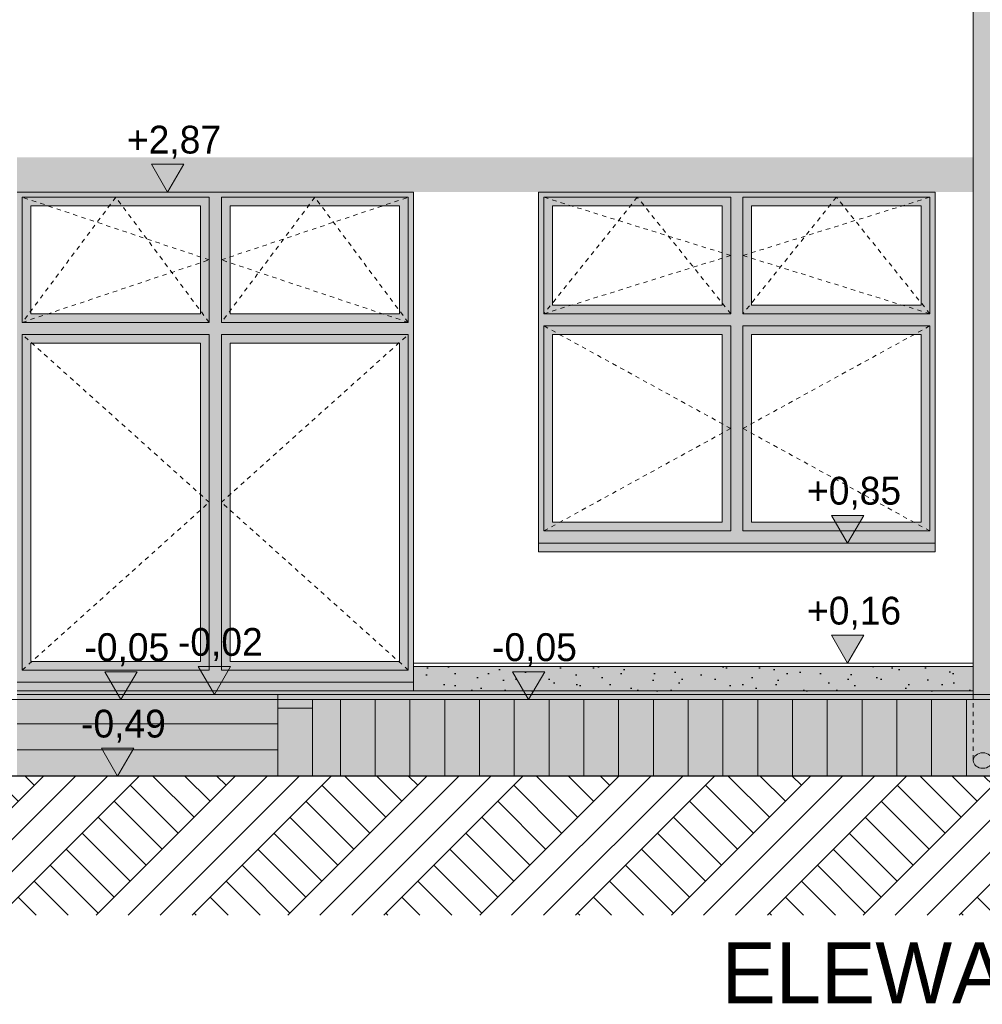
# Model space of a CAD drawing. Extents: x -366324 to -207045, y 68808 to 138616.
# Tile 163 of 170: x -221712 to -216175, y 125135 to 130800. Entities that reach past the tile are written whole.
import ezdxf

# ---------------------------------------------------------------- set-up
doc = ezdxf.new("R2010")
doc.units = 0
doc.header["$MEASUREMENT"] = 0
doc.linetypes.add('Hidden Line', pattern=[50, 25, -25])
for name, color, linetype, lineweight in [('Arch kolorystyka_Nr_Pióra__1', 7, 'Continuous', 25), ('Arch kolorystyka_Nr_Pióra__41', 7, 'Continuous', 15), ('Arch okna_Nr_Pióra__21', 7, 'Continuous', 9), ('Arch opisy_Nr_Pióra__21', 7, 'Continuous', 9), ('Arch rynny_Nr_Pióra__21', 7, 'Continuous', 9), ('Arch schody_Nr_Pióra__21', 7, 'Continuous', 9), ('Arch wymiary_Nr_Pióra__21', 7, 'Continuous', 9), ('Arch ściany zewnętrzne_Nr_Pióra__21', 7, 'Continuous', 9), ('INWENT TEREN_Nr_Pióra__1', 7, 'Continuous', 25)]:
    doc.layers.add(name, color=color, linetype=linetype, lineweight=lineweight)
for name, color, linetype, lineweight, true_color in [('Arch kolorystyka_Nr_Pióra__2', 7, 'Continuous', 13, 0x7f7f7f), ('Arch kolorystyka_Nr_Pióra__4', 7, 'Continuous', 9, 0x029e21), ('Arch kolorystyka_Nr_Pióra__81', 7, 'Continuous', 9, 0x5d5d5d), ('Arch teren_Nr_Pióra__2', 7, 'Continuous', 13, 0x7f7f7f)]:
    doc.layers.add(name, color=color, linetype=linetype, lineweight=lineweight, true_color=true_color)
doc.layers.add('Arch wymiary', color=7, linetype='Continuous')
doc.styles.add('GENERATED_STYLE_1', font='txt')
doc.styles.add('GENERATED_STYLE_5', font='txt')

# ---------------------------------------------------------------- blocks, each defined once
blk = doc.blocks.new('Wymiary_231', base_point=(-220861.5, 129808.4))
at = {"layer": 'Arch wymiary_Nr_Pióra__21', "linetype": 'Continuous'}
blk.add_hatch(color=256, dxfattribs=at).paths.add_polyline_path([(-220861.5, 129808.4), (-220954.3, 129968.4), (-220768.7, 129968.4)], flags=0)
for p, q in [((-220861.5, 129808.4), (-220954.3, 129968.4)), ((-220954.3, 129968.4), (-220768.7, 129968.4)), ((-220768.7, 129968.4), (-220861.5, 129808.4)), ((-220861.5, 129808.4), (-220981.5, 129808.4)), ((-220861.5, 129808.4), (-220741.5, 129808.4))]:
    blk.add_line(p, q, dxfattribs=at)
at = {"layer": 'Arch wymiary_Nr_Pióra__21', "insert": (-221094.9, 130000.4), "char_height": 160, "attachment_point": 7, "style": 'GENERATED_STYLE_1'}
blk.add_mtext('{+2,87}', dxfattribs=at)
blk = doc.blocks.new('Wymiary_257', base_point=(-216950, 127098.4))
at = {"layer": 'Arch wymiary_Nr_Pióra__21', "linetype": 'Continuous'}
blk.add_hatch(color=256, dxfattribs=at).paths.add_polyline_path([(-216950, 127098.4), (-217042.8, 127258.4), (-216857.2, 127258.4)], flags=0)
for p, q in [((-216950, 127098.4), (-217042.8, 127258.4)), ((-217042.8, 127258.4), (-216857.2, 127258.4)), ((-216857.2, 127258.4), (-216950, 127098.4)), ((-216950, 127098.4), (-217070, 127098.4)), ((-216950, 127098.4), (-216830, 127098.4))]:
    blk.add_line(p, q, dxfattribs=at)
at = {"layer": 'Arch wymiary_Nr_Pióra__21', "insert": (-217183.4, 127290.4), "char_height": 160, "attachment_point": 7, "style": 'GENERATED_STYLE_1'}
blk.add_mtext('{+0,16}', dxfattribs=at)
blk = doc.blocks.new('Wymiary_258', base_point=(-218784.6, 126888.4))
at = {"layer": 'Arch wymiary_Nr_Pióra__21', "linetype": 'Continuous'}
blk.add_hatch(color=256, dxfattribs=at).paths.add_polyline_path([(-218784.6, 126888.4), (-218877.4, 127048.4), (-218691.8, 127048.4)], flags=0)
for p, q in [((-218784.6, 126888.4), (-218877.4, 127048.4)), ((-218877.4, 127048.4), (-218691.8, 127048.4)), ((-218691.8, 127048.4), (-218784.6, 126888.4)), ((-218784.6, 126888.4), (-218904.6, 126888.4)), ((-218784.6, 126888.4), (-218664.6, 126888.4))]:
    blk.add_line(p, q, dxfattribs=at)
at = {"layer": 'Arch wymiary_Nr_Pióra__21', "insert": (-218994.7, 127080.4), "char_height": 160, "attachment_point": 7, "style": 'GENERATED_STYLE_1'}
blk.add_mtext('{-0,05}', dxfattribs=at)
blk = doc.blocks.new('Wymiary_259', base_point=(-221129.5, 126888.4))
at = {"layer": 'Arch wymiary_Nr_Pióra__21', "linetype": 'Continuous'}
blk.add_hatch(color=256, dxfattribs=at).paths.add_polyline_path([(-221129.5, 126888.4), (-221222.3, 127048.4), (-221036.7, 127048.4)], flags=0)
for p, q in [((-221129.5, 126888.4), (-221222.3, 127048.4)), ((-221222.3, 127048.4), (-221036.7, 127048.4)), ((-221036.7, 127048.4), (-221129.5, 126888.4)), ((-221129.5, 126888.4), (-221249.5, 126888.4)), ((-221129.5, 126888.4), (-221009.5, 126888.4))]:
    blk.add_line(p, q, dxfattribs=at)
at = {"layer": 'Arch wymiary_Nr_Pióra__21', "insert": (-221339.5, 127080.4), "char_height": 160, "attachment_point": 7, "style": 'GENERATED_STYLE_1'}
blk.add_mtext('{-0,05}', dxfattribs=at)
blk = doc.blocks.new('Wymiary_260', base_point=(-221148.8, 126448.4))
at = {"layer": 'Arch wymiary_Nr_Pióra__21', "linetype": 'Continuous'}
blk.add_hatch(color=256, dxfattribs=at).paths.add_polyline_path([(-221148.8, 126448.4), (-221241.6, 126608.4), (-221056, 126608.4)], flags=0)
for p, q in [((-221148.8, 126448.4), (-221241.6, 126608.4)), ((-221241.6, 126608.4), (-221056, 126608.4)), ((-221056, 126608.4), (-221148.8, 126448.4)), ((-221148.8, 126448.4), (-221268.8, 126448.4)), ((-221148.8, 126448.4), (-221028.8, 126448.4))]:
    blk.add_line(p, q, dxfattribs=at)
at = {"layer": 'Arch wymiary_Nr_Pióra__21', "insert": (-221358.9, 126640.4), "char_height": 160, "attachment_point": 7, "style": 'GENERATED_STYLE_1'}
blk.add_mtext('{-0,49}', dxfattribs=at)
blk = doc.blocks.new('Wymiary_261', base_point=(-220591.7, 126918.4))
at = {"layer": 'Arch wymiary_Nr_Pióra__21', "linetype": 'Continuous'}
blk.add_hatch(color=256, dxfattribs=at).paths.add_polyline_path([(-220591.7, 126918.4), (-220684.5, 127078.4), (-220498.9, 127078.4)], flags=0)
for p, q in [((-220591.7, 126918.4), (-220684.5, 127078.4)), ((-220684.5, 127078.4), (-220498.9, 127078.4)), ((-220498.9, 127078.4), (-220591.7, 126918.4)), ((-220591.7, 126918.4), (-220711.7, 126918.4)), ((-220591.7, 126918.4), (-220471.7, 126918.4))]:
    blk.add_line(p, q, dxfattribs=at)
at = {"layer": 'Arch wymiary_Nr_Pióra__21', "insert": (-220801.7, 127110.4), "char_height": 160, "attachment_point": 7, "style": 'GENERATED_STYLE_1'}
blk.add_mtext('{-0,02}', dxfattribs=at)
blk = doc.blocks.new('Wymiary_262', base_point=(-216950, 127788.4))
at = {"layer": 'Arch wymiary_Nr_Pióra__21', "linetype": 'Continuous'}
blk.add_hatch(color=256, dxfattribs=at).paths.add_polyline_path([(-216950, 127788.4), (-217042.8, 127948.4), (-216857.2, 127948.4)], flags=0)
for p, q in [((-216950, 127788.4), (-217042.8, 127948.4)), ((-217042.8, 127948.4), (-216857.2, 127948.4)), ((-216857.2, 127948.4), (-216950, 127788.4)), ((-216950, 127788.4), (-217070, 127788.4)), ((-216950, 127788.4), (-216830, 127788.4))]:
    blk.add_line(p, q, dxfattribs=at)
at = {"layer": 'Arch wymiary_Nr_Pióra__21', "insert": (-217183.4, 127980.4), "char_height": 160, "attachment_point": 7, "style": 'GENERATED_STYLE_1'}
blk.add_mtext('{+0,85}', dxfattribs=at)

msp = doc.modelspace()

# ---------------------------------------------------------------- hatches: boundary and pattern name
at = {"layer": 'Arch kolorystyka_Nr_Pióra__1', "linetype": 'Continuous'}
h = msp.add_hatch(dxfattribs=at)
h.set_pattern_fill('Carpet', color=256, style=0, pattern_type=2)
h.set_pattern_definition([(45, (0, 300), (-95.459415, 95.459415), [0, -90, 0, -135]), (110, (300, 300), (126.858504, 46.17272), [0, -66, 0, -114])])
h.paths.add_polyline_path([(-216226.9, 127078.4), (-219446.9, 127078.4), (-219446.9, 126938.4), (-216226.9, 126938.4)], flags=0)
at = {"layer": 'Arch kolorystyka_Nr_Pióra__2', "linetype": 'Continuous'}
h = msp.add_hatch(color=256, dxfattribs=at)
h.paths.add_polyline_path([(-219446.9, 126988.4), (-221726.9, 126988.4), (-221726.9, 129808.4), (-219446.9, 129808.4)], flags=0)
h.paths.add_polyline_path([(-221646.9, 129108.4), (-220671.9, 129108.4), (-220671.9, 129728.4), (-221646.9, 129728.4)], flags=0)
h.paths.add_polyline_path([(-220501.9, 129108.4), (-219526.9, 129108.4), (-219526.9, 129728.4), (-220501.9, 129728.4)], flags=0)
h.paths.add_polyline_path([(-220501.9, 127108.4), (-219526.9, 127108.4), (-219526.9, 128938.4), (-220501.9, 128938.4)], flags=0)
h.paths.add_polyline_path([(-220671.9, 127108.4), (-221646.9, 127108.4), (-221646.9, 128938.4), (-220671.9, 128938.4)], flags=0)
h = msp.add_hatch(color=256, dxfattribs=at)
h.paths.add_polyline_path([(-218726.9, 127788.4), (-216446.9, 127788.4), (-216446.9, 129808.4), (-218726.9, 129808.4)], flags=0)
h.paths.add_polyline_path([(-218646.9, 127908.4), (-217671.9, 127908.4), (-217671.9, 128988.4), (-218646.9, 128988.4)], flags=0)
h.paths.add_polyline_path([(-217501.9, 127908.4), (-216526.9, 127908.4), (-216526.9, 128988.4), (-217501.9, 128988.4)], flags=0)
h.paths.add_polyline_path([(-217501.9, 129158.4), (-216526.9, 129158.4), (-216526.9, 129728.4), (-217501.9, 129728.4)], flags=0)
h.paths.add_polyline_path([(-218646.9, 129158.4), (-217671.9, 129158.4), (-217671.9, 129728.4), (-218646.9, 129728.4)], flags=0)
at = {"layer": 'Arch kolorystyka_Nr_Pióra__4', "linetype": 'Continuous'}
msp.add_hatch(color=256, dxfattribs=at).paths.add_polyline_path([(-210206.9, 129808.4), (-210206.9, 130008.4), (-221726.9, 130008.4), (-221726.9, 129808.4)], flags=0)
at = {"layer": 'Arch kolorystyka_Nr_Pióra__41', "linetype": 'Continuous'}
for points in [[(-216116.9, 126918.4), (-216116.9, 134102.8, -0.545455), (-216226.9, 134102.8), (-216226.9, 126918.4)], [(-216446.9, 127788.4), (-218726.9, 127788.4), (-218726.9, 127738.4), (-216446.9, 127738.4)], [(-216116.9, 126537.6, -0.810981), (-216226.9, 126537.6, -0.810981)]]:
    msp.add_hatch(color=256, dxfattribs=at).paths.add_polyline_path(points, flags=0)
at = {"layer": 'Arch kolorystyka_Nr_Pióra__81', "linetype": 'Continuous', "lineweight": 0, "true_color": 0x454545}
for points in [[(-216226.9, 127078.4), (-219446.9, 127078.4), (-219446.9, 126938.4), (-216226.9, 126938.4)], [(-221726.9, 126988.4), (-221726.9, 126938.4), (-219446.9, 126938.4), (-219446.9, 126988.4)]]:
    msp.add_hatch(color=250, dxfattribs=at).paths.add_polyline_path(points, flags=0)
at = {"layer": 'Arch kolorystyka_Nr_Pióra__81', "linetype": 'Continuous', "lineweight": 0, "true_color": 0x171717}
msp.add_hatch(color=250, dxfattribs=at).paths.add_polyline_path([(-221726.9, 126448.4), (-220226.9, 126448.4), (-220226.9, 126918.4), (-216226.9, 126918.4), (-216226.9, 126938.4), (-219446.9, 126938.4), (-220226.9, 126938.4), (-221726.9, 126938.4), (-221726.9, 126888.4)], flags=0)
at = {"layer": 'Arch kolorystyka_Nr_Pióra__81', "linetype": 'Continuous', "lineweight": 0, "true_color": 0x454545}
h = msp.add_hatch(color=250, dxfattribs=at)
h.paths.add_polyline_path([(-220226.9, 126448.4), (-216066.9, 126448.4), (-216066.9, 126918.4), (-216116.9, 126918.4), (-216226.9, 126918.4), (-220226.9, 126918.4)], flags=0)
h.paths.add_polyline_path([(-216226.9, 126537.6, -0.810981), (-216116.9, 126537.6, -0.810981)], flags=0)
at = {"layer": 'Arch teren_Nr_Pióra__2', "linetype": 'Continuous'}
h = msp.add_hatch(dxfattribs=at)
h.set_pattern_fill('Earth', color=256, style=0, pattern_type=2)
h.set_pattern_definition([(45, (0, 0), (-275.77163, 275.77163), []), (45, (-91.9, 91.9), (-551.5433, 551.5433), []), (45, (-183.85, 183.85), (-551.5433, 551.5433), []), (135, (-275.77, 275.77), (91.92388, 91.92388), [390, -390])])
h.paths.add_polyline_path([(-224906.9, 125648.4), (-215816.9, 125648.4), (-215816.9, 126448.4), (-224906.9, 126448.4)], flags=0)

# ---------------------------------------------------------------- linework, layer by layer
at = {"layer": 'Arch okna_Nr_Pióra__21', "linetype": 'Continuous'}
for p, q in [((-221696.9, 129778.4), (-220621.9, 129778.4)), ((-221696.9, 129778.4), (-221696.9, 129058.4)), ((-221646.9, 129728.4), (-220671.9, 129728.4)), ((-221646.9, 129728.4), (-221646.9, 129108.4)), ((-220671.9, 129728.4), (-220671.9, 129108.4)), ((-220621.9, 129778.4), (-220621.9, 129058.4)), ((-220551.9, 129778.4), (-220551.9, 129058.4)), ((-220551.9, 129778.4), (-219476.9, 129778.4)), ((-220501.9, 129728.4), (-219526.9, 129728.4)), ((-220501.9, 129728.4), (-220501.9, 129108.4)), ((-219526.9, 129728.4), (-219526.9, 129108.4)), ((-219476.9, 129778.4), (-219476.9, 129058.4)), ((-218696.9, 129778.4), (-217621.9, 129778.4)), ((-218696.9, 129778.4), (-218696.9, 129108.4)), ((-218646.9, 129728.4), (-217671.9, 129728.4)), ((-218646.9, 129728.4), (-218646.9, 129158.4)), ((-217671.9, 129728.4), (-217671.9, 129158.4)), ((-217621.9, 129778.4), (-217621.9, 129108.4)), ((-217551.9, 129778.4), (-217551.9, 129108.4)), ((-217551.9, 129778.4), (-216476.9, 129778.4)), ((-217501.9, 129728.4), (-216526.9, 129728.4)), ((-217501.9, 129728.4), (-217501.9, 129158.4)), ((-216526.9, 129728.4), (-216526.9, 129158.4)), ((-216476.9, 129778.4), (-216476.9, 129108.4)), ((-221646.9, 129108.4), (-220671.9, 129108.4)), ((-220501.9, 129108.4), (-219526.9, 129108.4)), ((-218696.9, 129108.4), (-217621.9, 129108.4)), ((-218646.9, 129158.4), (-217671.9, 129158.4)), ((-217551.9, 129108.4), (-216476.9, 129108.4)), ((-217501.9, 129158.4), (-216526.9, 129158.4)), ((-221696.9, 129058.4), (-220621.9, 129058.4)), ((-220551.9, 129058.4), (-219476.9, 129058.4)), ((-218696.9, 129038.4), (-217621.9, 129038.4)), ((-218696.9, 129038.4), (-218696.9, 127858.4)), ((-217621.9, 129038.4), (-217621.9, 127858.4)), ((-217551.9, 129038.4), (-217551.9, 127858.4)), ((-217551.9, 129038.4), (-216476.9, 129038.4)), ((-216476.9, 129038.4), (-216476.9, 127858.4)), ((-221696.9, 128988.4), (-220621.9, 128988.4)), ((-221696.9, 128988.4), (-221696.9, 127058.4)), ((-221646.9, 128938.4), (-220671.9, 128938.4)), ((-221646.9, 128938.4), (-221646.9, 127108.4)), ((-220671.9, 128938.4), (-220671.9, 127108.4)), ((-220621.9, 128988.4), (-220621.9, 127058.4)), ((-220551.9, 128988.4), (-220551.9, 127058.4)), ((-220551.9, 128988.4), (-219476.9, 128988.4)), ((-220501.9, 128938.4), (-219526.9, 128938.4)), ((-220501.9, 128938.4), (-220501.9, 127108.4)), ((-219526.9, 128938.4), (-219526.9, 127108.4)), ((-219476.9, 128988.4), (-219476.9, 127058.4)), ((-218646.9, 128988.4), (-217671.9, 128988.4)), ((-218646.9, 128988.4), (-218646.9, 127908.4)), ((-217671.9, 128988.4), (-217671.9, 127908.4)), ((-217501.9, 128988.4), (-216526.9, 128988.4)), ((-217501.9, 128988.4), (-217501.9, 127908.4)), ((-216526.9, 128988.4), (-216526.9, 127908.4)), ((-218696.9, 127858.4), (-217621.9, 127858.4)), ((-218646.9, 127908.4), (-217671.9, 127908.4)), ((-217551.9, 127858.4), (-216476.9, 127858.4)), ((-217501.9, 127908.4), (-216526.9, 127908.4)), ((-221646.9, 127108.4), (-220671.9, 127108.4)), ((-220501.9, 127108.4), (-219526.9, 127108.4)), ((-221696.9, 127058.4), (-220621.9, 127058.4)), ((-220551.9, 127058.4), (-219476.9, 127058.4))]:
    msp.add_line(p, q, dxfattribs=at)
at = {"layer": 'Arch okna_Nr_Pióra__21', "linetype": 'Hidden Line'}
for p, q in [((-221159.4, 129778.4), (-221696.9, 129058.4)), ((-220621.9, 129418.4), (-221696.9, 129778.4)), ((-220621.9, 129058.4), (-221159.4, 129778.4)), ((-220014.4, 129778.4), (-220551.9, 129058.4)), ((-220551.9, 129418.4), (-219476.9, 129778.4)), ((-219476.9, 129058.4), (-220014.4, 129778.4)), ((-218159.4, 129778.4), (-218696.9, 129108.4)), ((-217621.9, 129443.4), (-218696.9, 129778.4)), ((-217621.9, 129108.4), (-218159.4, 129778.4)), ((-217014.4, 129778.4), (-217551.9, 129108.4)), ((-217551.9, 129443.4), (-216476.9, 129778.4)), ((-216476.9, 129108.4), (-217014.4, 129778.4)), ((-221696.9, 129058.4), (-220621.9, 129418.4)), ((-219476.9, 129058.4), (-220551.9, 129418.4)), ((-218696.9, 129108.4), (-217621.9, 129443.4)), ((-216476.9, 129108.4), (-217551.9, 129443.4)), ((-217621.9, 128448.4), (-218696.9, 129038.4)), ((-217551.9, 128448.4), (-216476.9, 129038.4)), ((-220621.9, 128023.4), (-221696.9, 128988.4)), ((-220551.9, 128023.4), (-219476.9, 128988.4)), ((-218696.9, 127858.4), (-217621.9, 128448.4)), ((-216476.9, 127858.4), (-217551.9, 128448.4)), ((-221696.9, 127058.4), (-220621.9, 128023.4)), ((-219476.9, 127058.4), (-220551.9, 128023.4))]:
    msp.add_line(p, q, dxfattribs=at)
at = {"layer": 'Arch rynny_Nr_Pióra__21', "linetype": 'Continuous'}
msp.add_line((-216226.9, 134213.4), (-216226.9, 126918.4), dxfattribs=at)
at = {"layer": 'Arch rynny_Nr_Pióra__21', "linetype": 'Hidden Line'}
msp.add_line((-216226.9, 126918.4), (-216226.9, 126537.6), dxfattribs=at)
at = {"layer": 'Arch rynny_Nr_Pióra__21', "linetype": 'Continuous'}
msp.add_ellipse((-216171.9, 126537.6), major_axis=(55, 0), ratio=0.810981, dxfattribs=at)
at = {"layer": 'Arch schody_Nr_Pióra__21', "linetype": 'Continuous'}
for p, q in [((-219446.9, 127098.4), (-216226.9, 127098.4)), ((-219446.9, 127078.4), (-216226.9, 127078.4)), ((-216066.9, 126918.4), (-221726.9, 126918.4)), ((-220226.9, 126918.4), (-220226.9, 126448.4)), ((-216066.9, 126888.4), (-221791.9, 126888.4)), ((-220026.9, 126888.4), (-220226.9, 126888.4)), ((-220026.9, 126838.4), (-220226.9, 126838.4)), ((-220026.9, 126448.4), (-220026.9, 126888.4)), ((-219866.9, 126448.4), (-219866.9, 126888.4)), ((-219666.9, 126448.4), (-219666.9, 126888.4)), ((-219466.9, 126448.4), (-219466.9, 126888.4)), ((-219266.9, 126448.4), (-219266.9, 126888.4)), ((-219066.9, 126448.4), (-219066.9, 126888.4)), ((-218866.9, 126448.4), (-218866.9, 126888.4)), ((-218666.9, 126448.4), (-218666.9, 126888.4)), ((-218466.9, 126448.4), (-218466.9, 126888.4)), ((-218266.9, 126448.4), (-218266.9, 126888.4)), ((-218066.9, 126448.4), (-218066.9, 126888.4)), ((-217866.9, 126448.4), (-217866.9, 126888.4)), ((-217666.9, 126448.4), (-217666.9, 126888.4)), ((-217466.9, 126448.4), (-217466.9, 126888.4)), ((-217266.9, 126448.4), (-217266.9, 126888.4)), ((-217066.9, 126448.4), (-217066.9, 126888.4)), ((-216866.9, 126448.4), (-216866.9, 126888.4)), ((-216666.9, 126448.4), (-216666.9, 126888.4)), ((-216466.9, 126448.4), (-216466.9, 126888.4)), ((-216266.9, 126448.4), (-216266.9, 126888.4)), ((-220226.9, 126748.4), (-221726.9, 126748.4)), ((-220226.9, 126598.4), (-221726.9, 126598.4))]:
    msp.add_line(p, q, dxfattribs=at)
at = {"layer": 'Arch ściany zewnętrzne_Nr_Pióra__21', "linetype": 'Continuous'}
for p, q in [((-221726.9, 129808.4), (-219446.9, 129808.4)), ((-219446.9, 129808.4), (-219446.9, 126938.4)), ((-218726.9, 129808.4), (-216446.9, 129808.4)), ((-218726.9, 129808.4), (-218726.9, 127738.4)), ((-216446.9, 129808.4), (-216446.9, 127738.4)), ((-218726.9, 127788.4), (-216446.9, 127788.4)), ((-218726.9, 127738.4), (-216446.9, 127738.4)), ((-221726.9, 126988.4), (-219446.9, 126988.4)), ((-221726.9, 126938.4), (-219446.9, 126938.4)), ((-219446.9, 126938.4), (-216226.9, 126938.4))]:
    msp.add_line(p, q, dxfattribs=at)
at = {"layer": 'INWENT TEREN_Nr_Pióra__1', "linetype": 'Continuous'}
msp.add_line((-215816.9, 126448.4), (-240246.9, 126448.4), dxfattribs=at)

# ---------------------------------------------------------------- block references
at = {"layer": 'Arch wymiary', "linetype": 'Continuous'}
for name, p in [('Wymiary_231', (-220861.5, 129808.4)), ('Wymiary_262', (-216950, 127788.4)), ('Wymiary_257', (-216950, 127098.4)), ('Wymiary_259', (-221129.5, 126888.4)), ('Wymiary_261', (-220591.7, 126918.4)), ('Wymiary_258', (-218784.6, 126888.4)), ('Wymiary_260', (-221148.8, 126448.4))]:
    msp.add_blockref(name, p, dxfattribs=at)

# ---------------------------------------------------------------- texts
at = {"layer": 'Arch opisy_Nr_Pióra__21', "linetype": 'Continuous', "insert": (-212110.2, 125491.4), "char_height": 350, "attachment_point": 3, "style": 'GENERATED_STYLE_5'}
msp.add_mtext('{ELEWACJA WSCHODNIA}', dxfattribs=at)

doc.saveas('drawing.dxf')
